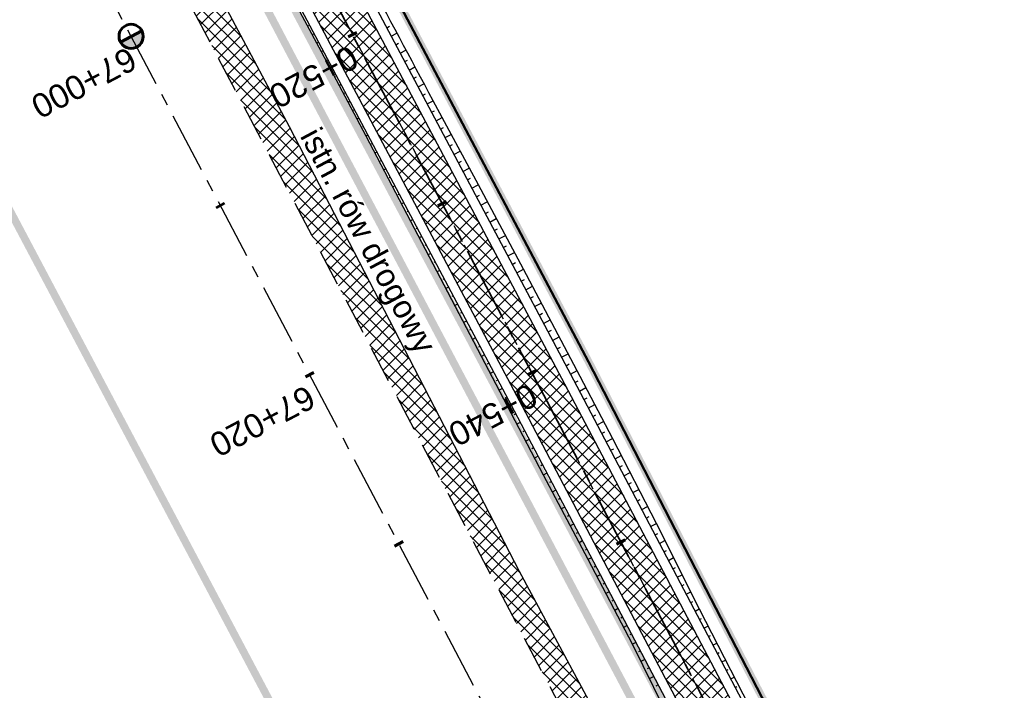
# Model space of a CAD drawing. Header units: metres. Extents: x 7529682 to 7533751, y 5721195 to 5727842.
# Tile 186 of 210: x 7529942 to 7529994, y 5727303 to 5727338. Entities that reach past the tile are written whole.
import ezdxf

# ---------------------------------------------------------------- set-up
doc = ezdxf.new("R2010")
doc.units = ezdxf.units.M
for name, pattern in [('817-dzialki-09-05-04$0$HIDDEN', [0.375, 0.25, -0.125]), ('ACAD_ISO05W100', [33, 24, -3, 0, -3, 0, -3]), ('CENTER', [50.8, 31.75, -6.35, 6.35, -6.35]), ('CENTER2', [28.575, 19.05, -3.175, 3.175, -3.175]), ('HIDDEN', [9.525, 6.35, -3.175])]:
    doc.linetypes.add(name, pattern=pattern)
for name, color, linetype in [('C-DROGI-SYTUACJA', 7, 'Continuous'), ('C-DROGI-SYTUACJA-ETYKIETY', 7, 'Continuous'), ('D-hatch-pobocza', 131, 'Continuous'), ('D-pobocza', 60, 'Continuous'), ('D-rowy', 160, 'Continuous'), ('D-skarpa', 2, 'Continuous'), ('D-skarpa-kreskowanie', 2, 'Continuous')]:
    doc.layers.add(name, color=color, linetype=linetype)
for name, color, linetype, lineweight, true_color in [('D-ewidencja-numery', 7, 'Continuous', 50, 0x40ff00), ('D-hatch-ciag-pieszo-rowerowy', 7, 'Continuous', 13, 0xff9f80), ('D-LR-etap-III', 7, '817-dzialki-09-05-04$0$HIDDEN', 50, 0x00008f)]:
    doc.layers.add(name, color=color, linetype=linetype, lineweight=lineweight, true_color=true_color)
for name, color, linetype, lineweight in [('D-krawędzie', 3, 'Continuous', 30), ('D-obrzeża', 2, 'Continuous', 30), ('D-opisy', 2, 'Continuous', 30), ('D-oś', 10, 'CENTER', 30), ('D-pas-drogowy', 7, 'ACAD_ISO05W100', 50)]:
    doc.layers.add(name, color=color, linetype=linetype, lineweight=lineweight)
doc.layers.add('poprzeczki', color=7, linetype='Continuous', true_color=0x0000c7)
doc.styles.get("Standard").update_dxf_attribs({"font": 'arial.ttf'})
pattern_1 = [(45, (0, 0), (-0.33675960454, 0.33675960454), []), (135, (0, 0), (-0.33675960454, -0.33675960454), [])]

# ---------------------------------------------------------------- blocks, each defined once
blk = doc.blocks.new('kilometraz')
at = {"linetype": 'ByBlock', "lineweight": -2}
blk.add_hatch(color=0, dxfattribs=at).paths.add_polyline_path([(0, -0.28125, 0.41421356), (0.28125, 0, 0.41421356), (0, 0.28125)])
at = {"color": 0, "linetype": 'ByBlock', "lineweight": -2}
blk.add_line((0, 0.28125), (0, -0.28125), dxfattribs=at)
blk.add_circle((0, 0), 0.28125, dxfattribs=at)
blk = doc.blocks.new('AeccTickLine')
at = {"color": 0, "linetype": 'ByBlock', "lineweight": -2}
blk.add_line((0, 1), (0, -1), dxfattribs=at)

msp = doc.modelspace()

# ---------------------------------------------------------------- hatches: boundary and pattern name
at = {"layer": 'D-hatch-ciag-pieszo-rowerowy'}
h = msp.add_hatch(dxfattribs=at)
h.set_pattern_fill('ANSI37', color=256, scale=0.15, style=0)
h.set_pattern_definition(pattern_1)
h.paths.add_polyline_path([(7529994.115, 5727270.039), (7529996.409, 5727271.048), (7529995.888, 5727272.04), (7529987.333, 5727287.9), (7529970.791, 5727319.398), (7529945.39, 5727367.318), (7529919.647, 5727417.711), (7529903.693, 5727447.921), (7529879.894, 5727492.595), (7529862.565, 5727525.262), (7529859.536, 5727525.637), (7529877.686, 5727491.422), (7529901.485, 5727446.75), (7529917.429, 5727416.559), (7529943.172, 5727366.164), (7529968.58, 5727318.231), (7529985.127, 5727286.725), (7529993.681, 5727270.865)])
at = {"layer": 'D-hatch-pobocza'}
h = msp.add_hatch(dxfattribs=at)
h.set_pattern_fill('ANSI37', color=256, scale=0.15, style=0)
h.set_pattern_definition(pattern_1)
h.paths.add_polyline_path([(7529905.34, 5727429.09), (7529892.28, 5727453.58), (7529881.53, 5727473.69), (7529872.27, 5727491.4), (7529857.46, 5727519.14), (7529841.38, 5727549.79), (7529827.75, 5727575.78), (7529816.4, 5727596.89), (7529800.43, 5727627.4), (7529788.07, 5727650.98), (7529775.85, 5727673.83), (7529761.3, 5727701.31), (7529749.89, 5727722.83), (7529745.5, 5727731.66), (7529738.971, 5727744.085), (7529737.465, 5727743.316), (7529742.213, 5727734.302), (7529762.326, 5727696.274), (7529777.785, 5727667.006), (7529799.322, 5727626.3), (7529822.193, 5727583.156), (7529846.924, 5727536.347), (7529864.752, 5727502.663), (7529900.459, 5727434.965), (7529935.352, 5727369.308), (7529971.476, 5727300.786), (7529988.361, 5727268.841), (7529990.28, 5727268.6), (7529990.329, 5727268.617), (7529981.66, 5727284.96), (7529968.42, 5727309.6), (7529956.4, 5727332.85), (7529943.52, 5727357.04), (7529932.32, 5727378.32), (7529916.68, 5727408.01)])

# ---------------------------------------------------------------- linework, layer by layer
at = {"layer": 'C-DROGI-SYTUACJA', "color": 10, "linetype": 'CENTER2', "lineweight": 35, "ltscale": 0.2}
msp.add_lwpolyline([(7529714.301, 5727795.865), (7529735.169, 5727756.456, 0.071658), (7529738.529, 5727751.848), (7529739.732, 5727750.614, -0.071785), (7529743.098, 5727745.997), (7529747.739, 5727737.221), (7529774.913, 5727685.825), (7529793.855, 5727649.915), (7529812.38, 5727615.415), (7529837.757, 5727568.892), (7529857.658, 5727531.843), (7529878.79, 5727492.008), (7529902.589, 5727447.335), (7529918.538, 5727417.135), (7529944.281, 5727366.741), (7529969.685, 5727318.815), (7529986.23, 5727287.312), (7529994.785, 5727271.452), (7530014.919, 5727233.118)], format="xyb", dxfattribs=at)
at = {"layer": 'D-ewidencja-numery', "color": 12, "ltscale": 15, "true_color": 0xc70000}
msp.add_lwpolyline([(7529715.573, 5727792.968), (7529717.68, 5727794.024), (7529736.275, 5727758.647), (7529744.511, 5727750.406), (7529750.283, 5727738.55), (7529777.109, 5727687.569), (7529796.515, 5727651.33), (7529814.938, 5727616.793), (7529839.007, 5727572.304), (7529860.618, 5727532.509), (7529882.349, 5727491.504), (7529904.865, 5727449.096), (7529920.747, 5727418.885), (7529946.677, 5727368.547), (7529972.025, 5727320.573), (7529987.74, 5727290.153), (7529996.497, 5727273.662), (7530017.541, 5727234.203)], dxfattribs=at)
at = {"layer": 'D-krawędzie', "linetype": 'HIDDEN', "ltscale": 0.3}
msp.add_lwpolyline([(7529737.465, 5727743.316), (7529742.213, 5727734.302), (7529762.326, 5727696.274), (7529777.785, 5727667.006), (7529799.322, 5727626.3), (7529822.193, 5727583.156), (7529846.924, 5727536.347), (7529864.752, 5727502.663), (7529900.459, 5727434.965), (7529935.352, 5727369.308), (7529971.476, 5727300.786), (7530006.702, 5727234.141)], dxfattribs=at)
at = {"layer": 'D-LR-etap-III', "ltscale": 10, "flags": 128}
msp.add_lwpolyline([(7531750.474, 5723895.103, 0.4, 0.4, 0), (7531750.505, 5723895.13, 0.4, 0.4, 0), (7531682.71, 5724022.92, 0.4, 0.4, 0), (7531619.177, 5724147.204, 0.4, 0.4, 0), (7531592.309, 5724198.489, 0.4, 0.4, 0), (7531553.264, 5724272.919, 0.4, 0.4, 0), (7531504.02, 5724366.79, 0.4, 0.4, 0), (7531482.09, 5724407.62, 0.4, 0.4, 0), (7531412.35, 5724541.183, 0.4, 0.4, 0), (7531388.464, 5724586.93, 0.4, 0.4, 0), (7531345.12, 5724669.94, 0.4, 0.4, 0), (7531127.66, 5725081.67, 0.4, 0.4, 0), (7531059.253, 5725211.041, 0.4, 0.4, 0), (7531008.007, 5725307.954, 0.4, 0.4, 0), (7530964.182, 5725390.836, 0.4, 0.4, 0), (7530914.557, 5725484.684, 0.4, 0.4, 0), (7530865.243, 5725577.494, 0.4, 0.4, 0), (7530840.085, 5725624.059, 0.4, 0.4, 0), (7530802.56, 5725694.925, 0.4, 0.4, 0), (7530755.54, 5725787.51, 0.4, 0.4, 0), (7530708.718, 5725876.303, 0.4, 0.4, 0), (7530695.12, 5725902.09, 0.4, 0.4, 0), (7530642.914, 5726001.078, 0.4, 0.4, 0), (7530634.935, 5726016.147, 0.4, 0.4, 0), (7530610.82, 5726061.93, 0.4, 0.4, 0), (7530610.82, 5726061.93, 0.4, 0.4, 0), (7530607.21, 5726063.51, 0.4, 0.4, 0), (7530597.42, 5726080.68, 0.4, 0.4, 0), (7530591.16, 5726088.44, 0.4, 0.4, 0), (7530581.28, 5726107.21, 0.4, 0.4, 0), (7530571.29, 5726130.56, 0.4, 0.4, 0), (7530549.555, 5726171.527, 0.4, 0.4, 0), (7530531.014, 5726206.474, 0.4, 0.4, 0), (7530516.461, 5726236.017, 0.4, 0.4, 0), (7530500.799, 5726266.141, 0.4, 0.4, 0), (7530491.35, 5726283.94, 0.4, 0.4, 0), (7530482.4, 5726303.41, 0.4, 0.4, 0), (7530482.4, 5726303.41, 0.4, 0.4, 0), (7530450.41, 5726357.28, 0.4, 0.4, 0), (7530397.759, 5726458.5, 0.4, 0.4, 0), (7530334.708, 5726583.665, 0.4, 0.4, 0), (7530303.939, 5726645.168, 0.4, 0.4, 0), (7530300.51, 5726651.778, 0.4, 0.4, 0), (7530289.214, 5726671.967, 0.4, 0.4, 0), (7530281.54, 5726685.57, 0.4, 0.4, 0), (7530261.371, 5726724.163, 0.4, 0.4, 0), (7530254.03, 5726738.21, 0.4, 0.4, 0), (7530197.22, 5726845.06, 0.4, 0.4, 0), (7530194.71, 5726849.15, 0.4, 0.4, 0), (7530195.92, 5726850.75, 0.4, 0.4, 0), (7530170.547, 5726892.961, 0.4, 0.4, 0), (7530143.175, 5726945.066, 0.4, 0.4, 0), (7530105.06, 5727018.32, 0.4, 0.4, 0), (7530100.06, 5727027.16, 0.4, 0.4, 0), (7530062.319, 5727099.625, 0.4, 0.4, 0), (7530015.379, 5727189.42, 0.4, 0.4, 0), (7529983.208, 5727250.207, 0.4, 0.4, 0), (7529953.284, 5727306.747, 0.4, 0.4, 0), (7529900.671, 5727406.159, 0.4, 0.4, 0), (7529890.63, 5727425.131, 0.4, 0.4, 0), (7529875.155, 5727454.426, 0.4, 0.4, 0), (7529857.56, 5727487.787, 0.4, 0.4, 0), (7529835.194, 5727530.193, 0.4, 0.4, 0), (7529811.741, 5727574.662, 0.4, 0.4, 0), (7529792.102, 5727611.923, 0.4, 0.4, 0), (7529768.066, 5727657.47, 0.4, 0.4, 0), (7529755.211, 5727682.131, 0.4, 0.4, 0), (7529753.31, 5727681.13, 0.4, 0.4, 0), (7529739.21, 5727707.77, 0.4, 0.4, 0), (7529735.395, 5727711.252, 0.4, 0.4, 0), (7529725.42, 5727730.2, 0.4, 0.4, 0), (7529723.55, 5727729.88, 0.4, 0.4, 0), (7529695.567, 5727782.932, 0.4, 0.4, 0), (7529717.68, 5727794.024, 0.4, 0.4, 0), (7529736.275, 5727758.647, 0.4, 0.4, 0), (7529736.275, 5727758.647, 0.4, 0.4, 0), (7529744.511, 5727750.406, 0.4, 0.4, 0), (7529744.511, 5727750.406, 0.4, 0.4, 0), (7529750.283, 5727738.55, 0.4, 0.4, 0), (7529777.109, 5727687.569, 0.4, 0.4, 0), (7529796.515, 5727651.33, 0.4, 0.4, 0), (7529814.938, 5727616.793, 0.4, 0.4, 0), (7529839.007, 5727572.304, 0.4, 0.4, 0), (7529860.618, 5727532.509, 0.4, 0.4, 0), (7529882.349, 5727491.504, 0.4, 0.4, 0), (7529904.865, 5727449.096, 0.4, 0.4, 0), (7529920.747, 5727418.885, 0.4, 0.4, 0), (7529946.677, 5727368.547, 0.4, 0.4, 0), (7529972.025, 5727320.573, 0.4, 0.4, 0), (7529987.74, 5727290.153, 0.4, 0.4, 0), (7529996.497, 5727273.662, 0.4, 0.4, 0), (7530017.541, 5727234.203, 0.4, 0.4, 0), (7530033.054, 5727204.864, 0.4, 0.4, 0), (7530051.623, 5727170.223, 0.4, 0.4, 0), (7530069.277, 5727137.016, 0.4, 0.4, 0), (7530089.385, 5727097.534, 0.4, 0.4, 0), (7530109.713, 5727060.747, 0.4, 0.4, 0), (7530136.77, 5727011.64, 0.4, 0.4, 0), (7530162.447, 5726962.744, 0.4, 0.4, 0), (7530187.674, 5726916.992, 0.4, 0.4, 0), (7530207.821, 5726879.335, 0.4, 0.4, 0), (7530230.626, 5726834.519, 0.4, 0.4, 0), (7530262.288, 5726776.618, 0.4, 0.4, 0), (7530277.51, 5726760.213, 0.4, 0.4, 0), (7530286.037, 5726744.107, 0.4, 0.4, 0), (7530288.097, 5726735.884, 0.4, 0.4, 0), (7530290.394, 5726725.047, 0.4, 0.4, 0), (7530296.177, 5726713.583, 0.4, 0.4, 0), (7530302.726, 5726701.182, 0.4, 0.4, 0), (7530325.685, 5726657.466, 0.4, 0.4, 0), (7530343.244, 5726623.649, 0.4, 0.4, 0), (7530360.23, 5726591.747, 0.4, 0.4, 0), (7530383.209, 5726548.059, 0.4, 0.4, 0), (7530406.018, 5726503.606, 0.4, 0.4, 0), (7530427.465, 5726462.62, 0.4, 0.4, 0), (7530447.928, 5726424.388, 0.4, 0.4, 0), (7530471.127, 5726379.921, 0.4, 0.4, 0), (7530490.501, 5726343.033, 0.4, 0.4, 0), (7530509.499, 5726306.733, 0.4, 0.4, 0), (7530529.89, 5726267.244, 0.4, 0.4, 0), (7530543.852, 5726238.99, 0.4, 0.4, 0), (7530554.809, 5726218.944, 0.4, 0.4, 0), (7530559.027, 5726212.223, 0.4, 0.4, 0), (7530563.061, 5726206.41, 0.4, 0.4, 0), (7530566.934, 5726200.464, 0.4, 0.4, 0), (7530569.771, 5726194.902, 0.4, 0.4, 0), (7530571.473, 5726191.282, 0.4, 0.4, 0), (7530572.839, 5726188.025, 0.4, 0.4, 0), (7530575.295, 5726182.035, 0.4, 0.4, 0), (7530579.737, 5726173.306, 0.4, 0.4, 0), (7530583.3, 5726167.41, 0.4, 0.4, 0), (7530593.4, 5726163.33, 0.4, 0.4, 0), (7530598.618, 5726155.264, 0.4, 0.4, 0), (7530608.258, 5726140.497, 0.4, 0.4, 0), (7530603.27, 5726136.83, 0.4, 0.4, 0), (7530606.53, 5726131.84, 0.4, 0.4, 0), (7530604.239, 5726124.217, 0.4, 0.4, 0), (7530605.847, 5726121.63, 0.4, 0.4, 0), (7530608.972, 5726116.164, 0.4, 0.4, 0), (7530618.114, 5726097.791, 0.4, 0.4, 0), (7530651.213, 5726034.96, 0.4, 0.4, 0), (7530670.244, 5725998.611, 0.4, 0.4, 0), (7530698.075, 5725945.953, 0.4, 0.4, 0), (7530716.506, 5725911.305, 0.4, 0.4, 0), (7530735.223, 5725875.667, 0.4, 0.4, 0), (7530752.504, 5725842.155, 0.4, 0.4, 0), (7530778.311, 5725793.501, 0.4, 0.4, 0), (7530797.5, 5725756.382, 0.4, 0.4, 0), (7530812.519, 5725728.289, 0.4, 0.4, 0), (7530820.039, 5725713.16, 0.4, 0.4, 0), (7530822.422, 5725710.194, 0.4, 0.4, 0), (7530833.155, 5725688.801, 0.4, 0.4, 0), (7530849.629, 5725656.159, 0.4, 0.4, 0), (7530867.983, 5725621.964, 0.4, 0.4, 0), (7530872.63, 5725612.888, 0.4, 0.4, 0), (7530880.354, 5725597.595, 0.4, 0.4, 0), (7530883.839, 5725593.389, 0.4, 0.4, 0), (7530891.782, 5725587.763, 0.4, 0.4, 0), (7530895.039, 5725584.281, 0.4, 0.4, 0), (7530897.034, 5725580.941, 0.4, 0.4, 0), (7530900.952, 5725579.946, 0.4, 0.4, 0), (7530904.81, 5725571.977, 0.4, 0.4, 0), (7530903.682, 5725568.566, 0.4, 0.4, 0), (7530908.901, 5725558.845, 0.4, 0.4, 0), (7530910.252, 5725545.672, 0.4, 0.4, 0), (7530912.873, 5725538.646, 0.4, 0.4, 0), (7530945.278, 5725478.464, 0.4, 0.4, 0), (7530959.692, 5725450.246, 0.4, 0.4, 0), (7531002.827, 5725368.192, 0.4, 0.4, 0), (7531044.704, 5725290.314, 0.4, 0.4, 0), (7531064.099, 5725253.213, 0.4, 0.4, 0), (7531083.01, 5725216.678, 0.4, 0.4, 0), (7531113.013, 5725158.466, 0.4, 0.4, 0), (7531137.364, 5725113.071, 0.4, 0.4, 0), (7531150.831, 5725086.712, 0.4, 0.4, 0), (7531159.746, 5725076.641, 0.4, 0.4, 0), (7531166.31, 5725074.58, 0.4, 0.4, 0), (7531172.29, 5725062.58, 0.4, 0.4, 0), (7531170.59, 5725055.606, 0.4, 0.4, 0), (7531173.733, 5725044.081, 0.4, 0.4, 0), (7531215.342, 5724964.86, 0.4, 0.4, 0), (7531238.054, 5724921.685, 0.4, 0.4, 0), (7531262.39, 5724875.283, 0.4, 0.4, 0), (7531295.587, 5724811.266, 0.4, 0.4, 0), (7531348.488, 5724712.363, 0.4, 0.4, 0), (7531363.741, 5724682.684, 0.4, 0.4, 0), (7531366.987, 5724675.865, 0.4, 0.4, 0), (7531382.541, 5724646.111, 0.4, 0.4, 0), (7531401.299, 5724610.875, 0.4, 0.4, 0), (7531428.965, 5724558.862, 0.4, 0.4, 0), (7531449.111, 5724520.398, 0.4, 0.4, 0), (7531477.293, 5724465.831, 0.4, 0.4, 0), (7531500.996, 5724421.113, 0.4, 0.4, 0), (7531512.122, 5724400.549, 0.4, 0.4, 0), (7531513.782, 5724396.757, 0.4, 0.4, 0), (7531526.32, 5724379.39, 0.4, 0.4, 0), (7531566.784, 5724302.736, 0.4, 0.4, 0), (7531612.277, 5724225.61, 0.4, 0.4, 0), (7531620.493, 5724210.548, 0.4, 0.4, 0), (7531631.578, 5724196.258, 0.4, 0.4, 0), (7531653.484, 5724152.434, 0.4, 0.4, 0), (7531661.151, 5724128.494, 0.4, 0.4, 0), (7531673.881, 5724101.186, 0.4, 0.4, 0), (7531684.691, 5724081.184, 0.4, 0.4, 0), (7531699.212, 5724051.17, 0.4, 0.4, 0), (7531704.034, 5724040.584, 0.4, 0.4, 0), (7531704.034, 5724040.584, 0.4, 0.4, 0), (7531703.913, 5724037.17, 0.4, 0.4, 0), (7531736.42, 5723969.232, 0.4, 0.4, 0), (7531738.285, 5723967.699, 0.4, 0.4, 0), (7531742.181, 5723962.346, 0.4, 0.4, 0), (7531744.286, 5723958.616, 0.4, 0.4, 0), (7531755.393, 5723944.193, 0.4, 0.4, 0), (7531758.69, 5723936.76, 0.4, 0.4, 0), (7531780.08, 5723929.25, 0.4, 0.4, 0), (7531792.612, 5723906.338, 0.4, 0.4, 0), (7531792.612, 5723906.338, 0.4, 0.4, 0), (7531756.962, 5723883.055, 0.4, 0.4, 0), (7531750.46, 5723895.13, 0.4, 0.4, 0), (7531750.46, 5723895.13, 0, 0, 0)], format="xyseb", dxfattribs=at)
at = {"layer": 'D-obrzeża'}
for points in [[(7529996.408, 5727271.05), (7529995.888, 5727272.04), (7529987.333, 5727287.9), (7529970.791, 5727319.398), (7529945.39, 5727367.318), (7529919.647, 5727417.711), (7529903.693, 5727447.921), (7529879.894, 5727492.595), (7529858.761, 5727532.432), (7529838.856, 5727569.487), (7529813.479, 5727616.01), (7529794.958, 5727650.503), (7529776.019, 5727686.408), (7529748.844, 5727737.805), (7529744.118, 5727746.741, 0.071785), (7529740.753, 5727751.358), (7529739.549, 5727752.592, -0.071658), (7529736.189, 5727757.2), (7529717.235, 5727792.995)], [(7530013.813, 5727232.534), (7529993.681, 5727270.865), (7529985.127, 5727286.725), (7529968.58, 5727318.231), (7529943.172, 5727366.164), (7529917.429, 5727416.559), (7529901.485, 5727446.75), (7529877.686, 5727491.422), (7529856.555, 5727531.255), (7529836.657, 5727568.297), (7529811.281, 5727614.82), (7529792.751, 5727649.328), (7529773.808, 5727685.242), (7529746.633, 5727736.639), (7529746.633, 5727736.639), (7529742.077, 5727745.253, 0.071785), (7529738.712, 5727749.87), (7529737.508, 5727751.104, -0.071658), (7529734.148, 5727755.712), (7529715.008, 5727791.858)]]:
    msp.add_lwpolyline(points, format="xyb", dxfattribs=at)
at = {"layer": 'D-oś', "ltscale": 0.1}
msp.add_lwpolyline([(7530003.607, 5727232.506), (7529968.381, 5727299.153), (7529932.259, 5727367.671), (7529897.365, 5727433.327), (7529861.657, 5727501.028), (7529843.829, 5727534.712), (7529819.1, 5727581.518), (7529796.228, 5727624.663), (7529774.69, 5727665.371), (7529759.232, 5727694.637), (7529739.12, 5727732.663), (7529700.238, 5727806.043)], dxfattribs=at)
at = {"layer": 'D-oś', "ltscale": 0.03}
msp.add_lwpolyline([(7529714.301, 5727795.865), (7529735.169, 5727756.456, 0.071658), (7529738.529, 5727751.848), (7529739.732, 5727750.614, -0.071785), (7529743.098, 5727745.997), (7529747.739, 5727737.221), (7529774.913, 5727685.825), (7529793.855, 5727649.915), (7529812.38, 5727615.415), (7529837.757, 5727568.892), (7529857.658, 5727531.843), (7529878.79, 5727492.008), (7529902.589, 5727447.335), (7529918.538, 5727417.135), (7529944.281, 5727366.741), (7529969.685, 5727318.815), (7529986.23, 5727287.312), (7529994.785, 5727271.452), (7530014.919, 5727233.118)], format="xyb", dxfattribs=at)
at = {"layer": 'D-pas-drogowy', "ltscale": 0.2, "flags": 128}
msp.add_lwpolyline([(7531633.019, 5724182.834, 0.4, 0.4, 0), (7531617.559, 5724211.608, 0.4, 0.4, 0), (7531566.784, 5724302.736, 0.4, 0.4, 0), (7531538.419, 5724356.47, 0.4, 0.4, 0), (7531526.32, 5724379.39, 0.4, 0.4, 0), (7531516.102, 5724393.607, 0.4, 0.4, 0.001485), (7531513.78, 5724396.838, 0.4, 0.4, 0), (7531501.87, 5724413.41, 0.4, 0.4, 0), (7531474.926, 5724464.508, 0.4, 0.4, 0), (7531446.2, 5724518.992, 0.4, 0.4, 0), (7531424.962, 5724559.262, 0.4, 0.4, 0), (7531398.444, 5724609.566, 0.4, 0.4, 0), (7531379.647, 5724645.216, 0.4, 0.4, 0), (7531365.23, 5724672.56, 0.4, 0.4, 0), (7531341.306, 5724717.915, 0.4, 0.4, 0), (7531312.9, 5724771.789, 0.4, 0.4, 0), (7531292.591, 5724810.307, 0.4, 0.4, 0), (7531259.392, 5724873.271, 0.4, 0.4, 0), (7531233.74, 5724921.923, 0.4, 0.4, 0), (7531203.073, 5724980.092, 0.4, 0.4, 0), (7531173.471, 5725036.225, 0.4, 0.4, 0), (7531168.27, 5725046.09, 0.4, 0.4, 0), (7531172.29, 5725062.58, 0.4, 0.4, 0), (7531166.31, 5725074.58, 0.4, 0.4, 0), (7531150.32, 5725079.6, 0.4, 0.4, 0), (7531141.5, 5725096.43, 0.4, 0.4, 0), (7531109.312, 5725157.814, 0.4, 0.4, 0), (7531086.641, 5725201.048, 0.4, 0.4, 0), (7531059.198, 5725253.384, 0.4, 0.4, 0), (7531028.207, 5725312.489, 0.4, 0.4, 0), (7530999.105, 5725367.99, 0.4, 0.4, 0), (7530956.248, 5725449.725, 0.4, 0.4, 0), (7530924.398, 5725510.464, 0.4, 0.4, 0), (7530897.51, 5725561.74, 0.4, 0.4, 0), (7530894.46, 5725566.14, 0.4, 0.4, 0), (7530892.16, 5725570.49, 0.4, 0.4, 0), (7530869.363, 5725613.307, 0.4, 0.4, 0), (7530861.694, 5725627.705, 0.4, 0.4, 0), (7530852.74, 5725644.52, 0.4, 0.4, 0), (7530831.51, 5725684.2, 0.4, 0.4, 0), (7530811.13, 5725722.52, 0.4, 0.4, 0), (7530792.348, 5725757.941, 0.4, 0.4, 0), (7530768.03, 5725803.8, 0.4, 0.4, 0), (7530748.769, 5725840.179, 0.4, 0.4, 0), (7530727.7, 5725879.97, 0.4, 0.4, 0), (7530712.098, 5725909.545, 0.4, 0.4, 0), (7530693.644, 5725944.645, 0.4, 0.4, 0), (7530665.702, 5725997.539, 0.4, 0.4, 0), (7530641.76, 5726042.88, 0.4, 0.4, 0), (7530616.5, 5726091.48, 0.4, 0.4, 0), (7530604.628, 5726114.32, 0.4, 0.4, -0.007763), (7530602.5, 5726118.43, 0.4, 0.4, 0), (7530603.992, 5726123.395, 0.4, 0.4, 0), (7530606.53, 5726131.84, 0.4, 0.4, 0), (7530603.27, 5726136.83, 0.4, 0.4, 0), (7530593.776, 5726151.369, 0.4, 0.4, 0), (7530590.203, 5726156.84, 0.4, 0.4, 0), (7530583.3, 5726167.41, 0.4, 0.4, 0), (7530580.578, 5726170.428, 0.4, 0.4, 0), (7530575.85, 5726175.67, 0.4, 0.4, 0), (7530569.01, 5726186.66, 0.4, 0.4, 0), (7530562.555, 5726199.189, 0.4, 0.4, 0), (7530555.67, 5726211.39, 0.4, 0.4, 0), (7530548.29, 5726224.23, 0.4, 0.4, 0), (7530540.58, 5726237.71, 0.4, 0.4, 0), (7530532.68, 5726252.65, 0.4, 0.4, 0), (7530524.06, 5726269.35, 0.4, 0.4, 0), (7530502.82, 5726309.91, 0.4, 0.4, 0), (7530488.83, 5726336.63, 0.4, 0.4, 0), (7530466.03, 5726380.16, 0.4, 0.4, 0), (7530438.47, 5726432.77, 0.4, 0.4, 0), (7530424.53, 5726459.09, 0.4, 0.4, 0), (7530401.63, 5726502.97, 0.4, 0.4, 0), (7530383.38, 5726538.06, 0.4, 0.4, 0), (7530353.97, 5726593.52, 0.4, 0.4, 0), (7530338.47, 5726622.74, 0.4, 0.4, 0), (7530322.01, 5726653.88, 0.4, 0.4, 0), (7530297.54, 5726700.33, 0.4, 0.4, 0), (7530287.38, 5726719.6, 0.4, 0.4, 0), (7530285.95, 5726722.316, 0.4, 0.4, 0), (7530280.26, 5726733.12, 0.4, 0.4, 0), (7530266.73, 5726758.74, 0.4, 0.4, 0), (7530260.42, 5726770.47, 0.4, 0.4, 0), (7530253.25, 5726783.82, 0.4, 0.4, 0), (7530244.95, 5726799.33, 0.4, 0.4, 0), (7530239.39, 5726808.49, 0.4, 0.4, 0), (7530238.29, 5726807.9, 0.4, 0.4, 0), (7530218.11, 5726850.67, 0.4, 0.4, 0), (7530175.907, 5726928.168, 0.4, 0.4, 0), (7530096.68, 5727076.15, 0.4, 0.4, 0), (7530094.68, 5727079.89, 0.4, 0.4, 0), (7530064.597, 5727135.523, 0.4, 0.4, 0), (7530046.731, 5727168.892, 0.4, 0.4, 0), (7530025.803, 5727208.461, 0.4, 0.4, 0), (7530012.847, 5727232.979, 0.4, 0.4, 0), (7529994.15, 5727268.45, 0.4, 0.4, 0), (7529981.671, 5727291.93, 0.4, 0.4, 0), (7529949.89, 5727351.73, 0.4, 0.4, 0), (7529924.75, 5727399.03, 0.4, 0.4, 0), (7529915.516, 5727417.1, 0.4, 0.4, 0), (7529885.83, 5727475.19, 0.4, 0.4, 0), (7529862.56, 5727519.97, 0.4, 0.4, 0), (7529852.985, 5727538.191, 0.4, 0.4, 0), (7529836.513, 5727569.511, 0.4, 0.4, 0), (7529815.369, 5727609.141, 0.4, 0.4, 0), (7529792.795, 5727651.247, 0.4, 0.4, 0), (7529774.199, 5727685.858, 0.4, 0.4, 0), (7529746.966, 5727736.059, 0.4, 0.4, 0), (7529733.92, 5727757.62, 0.4, 0.4, 0), (7529708.607, 5727806.389, 0.4, 0.4, 0), (7529688.492, 5727796.345, 0.4, 0.4, 0), (7529723.55, 5727729.88, 0.4, 0.4, 0), (7529725.42, 5727730.2, 0.4, 0.4, 0), (7529735.38, 5727711.28, 0.4, 0.4, 0), (7529739.21, 5727707.77, 0.4, 0.4, 0), (7529753.31, 5727681.13, 0.4, 0.4, 0), (7529755.178, 5727682.114, 0.4, 0.4, 0), (7529792.102, 5727611.923, 0.4, 0.4, 0), (7529811.741, 5727574.662, 0.4, 0.4, 0), (7529835.194, 5727530.193, 0.4, 0.4, 0), (7529857.56, 5727487.787, 0.4, 0.4, 0), (7529875.155, 5727454.426, 0.4, 0.4, 0), (7529890.63, 5727425.131, 0.4, 0.4, 0), (7529900.671, 5727406.159, 0.4, 0.4, 0), (7529953.284, 5727306.747, 0.4, 0.4, 0), (7529983.208, 5727250.207, 0.4, 0.4, 0), (7530015.379, 5727189.42, 0.4, 0.4, 0), (7530062.319, 5727099.625, 0.4, 0.4, 0), (7530100.06, 5727027.16, 0.4, 0.4, 0), (7530105.06, 5727018.32, 0.4, 0.4, 0), (7530143.175, 5726945.066, 0.4, 0.4, 0), (7530170.547, 5726892.961, 0.4, 0.4, 0), (7530195.92, 5726850.75, 0.4, 0.4, 0), (7530194.71, 5726849.15, 0.4, 0.4, 0), (7530197.22, 5726845.06, 0.4, 0.4, 0), (7530254.03, 5726738.21, 0.4, 0.4, 0), (7530261.371, 5726724.163, 0.4, 0.4, 0), (7530281.54, 5726685.57, 0.4, 0.4, 0), (7530289.214, 5726671.967, 0.4, 0.4, 0), (7530300.51, 5726651.778, 0.4, 0.4, 0), (7530303.939, 5726645.168, 0.4, 0.4, 0), (7530334.708, 5726583.665, 0.4, 0.4, 0), (7530397.759, 5726458.5, 0.4, 0.4, 0), (7530450.41, 5726357.28, 0.4, 0.4, 0), (7530482.4, 5726303.41, 0.4, 0.4, 0), (7530483.688, 5726301.003, 0.4, 0.4, 0), (7530491.35, 5726283.94, 0.4, 0.4, 0), (7530512.67, 5726243.78, 0.4, 0.4, 0), (7530529.43, 5726209.46, 0.4, 0.4, 0), (7530571.29, 5726130.56, 0.4, 0.4, 0), (7530581.28, 5726107.21, 0.4, 0.4, 0), (7530591.16, 5726088.44, 0.4, 0.4, 0), (7530597.42, 5726080.68, 0.4, 0.4, 0), (7530607.21, 5726063.51, 0.4, 0.4, 0), (7530610.82, 5726061.93, 0.4, 0.4, 0), (7530634.935, 5726016.147, 0.4, 0.4, 0), (7530642.914, 5726001.078, 0.4, 0.4, 0), (7530695.12, 5725902.09, 0.4, 0.4, 0), (7530708.718, 5725876.303, 0.4, 0.4, 0), (7530755.54, 5725787.51, 0.4, 0.4, 0), (7530802.56, 5725694.925, 0.4, 0.4, 0), (7530840.085, 5725624.059, 0.4, 0.4, 0), (7530865.243, 5725577.494, 0.4, 0.4, 0), (7530914.557, 5725484.684, 0.4, 0.4, 0), (7530964.182, 5725390.836, 0.4, 0.4, 0), (7531008.007, 5725307.954, 0.4, 0.4, 0), (7531059.253, 5725211.041, 0.4, 0.4, 0), (7531127.66, 5725081.67, 0.4, 0.4, 0), (7531345.12, 5724669.94, 0.4, 0.4, 0), (7531388.464, 5724586.93, 0.4, 0.4, 0), (7531412.35, 5724541.183, 0.4, 0.4, 0), (7531482.09, 5724407.62, 0.4, 0.4, 0), (7531504.02, 5724366.79, 0.4, 0.4, 0), (7531519.374, 5724337.52, 0.4, 0.4, 0), (7531563.749, 5724252.932, 0.4, 0.4, 0), (7531602.175, 5724179.681, 0.4, 0.4, 0), (7531619.177, 5724147.204, 0.4, 0.4, 0), (7531625.038, 5724135.635, 0.4, 0.4, 0), (7531656.796, 5724073.316, 0.4, 0.4, 0), (7531675.12, 5724037.36, 0.4, 0.4, 0), (7531682.71, 5724022.92, 0.4, 0.4, 0), (7531705.565, 5723979.811, 0.4, 0.4, 0), (7531736.606, 5723921.262, 0.4, 0.4, 0), (7531750.46, 5723895.13, 0.4, 0.4, 0), (7531740.77, 5723886.56, 0.4, 0.4, 0), (7531732.86, 5723885, 0.4, 0.4, 0), (7531722.18, 5723887.77, 0.4, 0.4, 0), (7531729.87, 5723862.17, 0.4, 0.4, 0), (7531742.92, 5723861.93, 0.4, 0.4, 0), (7531763.71, 5723859.52, 0.4, 0.4, 0), (7531768.42, 5723854.12, 0.4, 0.4, 0), (7531787.42, 5723817.97, 0.4, 0.4, 0), (7531795.57, 5723809.82, 0.4, 0.4, 0), (7531816.347, 5723819.85, 0.4, 0.4, 0), (7531816.347, 5723819.85, 0.4, 0.4, 0), (7531805.06, 5723843.23, 0.4, 0.4, 0), (7531803.61, 5723886.23, 0.4, 0.4, 0), (7531803.61, 5723886.23, 0.4, 0.4, 0), (7531780.08, 5723929.25, 0.4, 0.4, 0), (7531758.69, 5723936.76, 0.4, 0.4, 0), (7531749.359, 5723946.412, 0.4, 0.4, 0), (7531742.71, 5723953.29, 0.4, 0.4, 0), (7531735.177, 5723967.878, 0.4, 0.4, 0), (7531722.37, 5723992.68, 0.4, 0.4, 0), (7531705.042, 5724030.886, 0.4, 0.4, 0), (7531699.47, 5724043.17, 0.4, 0.4, 0), (7531692.69, 5724058.11, 0.4, 0.4, 0), (7531679.672, 5724084.017, 0.4, 0.4, 0), (7531674.55, 5724094.21, 0.4, 0.4, 0), (7531666.633, 5724114.003, 0.4, 0.4, 0), (7531649, 5724153.82, 0.4, 0.4, 0), (7531641.49, 5724149.34, 0.4, 0.4, 0), (7531626.04, 5724179.34, 0.4, 0.4, 0), (7531633.03, 5724182.84, 0, 0, 0)], format="xyseb", dxfattribs=at)
at = {"layer": 'D-pobocza'}
for points in [[(7529719.962, 5727788.914), (7529736.631, 5727757.434, 0.071658), (7529739.907, 5727752.941), (7529741.111, 5727751.707, -0.071785), (7529744.56, 5727746.975), (7529749.286, 5727738.039), (7529776.461, 5727686.642), (7529795.4, 5727650.738), (7529813.919, 5727616.248), (7529839.296, 5727569.725), (7529859.202, 5727532.667), (7529880.335, 5727492.83), (7529904.135, 5727448.155), (7529920.091, 5727417.942), (7529945.833, 5727367.549), (7529971.233, 5727319.631), (7529987.775, 5727288.135), (7529996.33, 5727272.275), (7529996.866, 5727271.253)], [(7529718.045, 5727785.054), (7529733.706, 5727755.478, 0.071658), (7529737.151, 5727750.754), (7529738.354, 5727749.521, -0.071785), (7529741.635, 5727745.019), (7529746.191, 5727736.405), (7529773.366, 5727685.008), (7529792.31, 5727649.093), (7529810.841, 5727614.582), (7529836.218, 5727568.059), (7529856.114, 5727531.019), (7529877.245, 5727491.187), (7529901.043, 5727446.515), (7529916.985, 5727416.328), (7529942.728, 5727365.933), (7529968.137, 5727317.998), (7529984.685, 5727286.49), (7529993.24, 5727270.63), (7529993.656, 5727269.837)]]:
    msp.add_lwpolyline(points, format="xyb", dxfattribs=at)
at = {"layer": 'D-pobocza', "linetype": 'ByBlock'}
msp.add_lwpolyline([(7529990.329, 5727268.617), (7529981.66, 5727284.96), (7529968.42, 5727309.6), (7529956.4, 5727332.85), (7529943.52, 5727357.04), (7529932.32, 5727378.32), (7529916.68, 5727408.01), (7529905.34, 5727429.09), (7529892.28, 5727453.58), (7529881.53, 5727473.69), (7529872.27, 5727491.4), (7529857.46, 5727519.14), (7529841.38, 5727549.79), (7529827.75, 5727575.78), (7529816.4, 5727596.89), (7529800.43, 5727627.4), (7529788.07, 5727650.98), (7529775.85, 5727673.83), (7529761.3, 5727701.31), (7529749.89, 5727722.83), (7529745.5, 5727731.66), (7529738.971, 5727744.085), (7529737.465, 5727743.316)], dxfattribs=at)
at = {"layer": 'D-rowy', "linetype": 'HIDDEN', "ltscale": 0.1, "const_width": 0.4, "flags": 128}
msp.add_lwpolyline([(7530210.965, 5726857.162), (7530158.809, 5726954.52), (7530122.465, 5727022.753), (7530095.922, 5727072.859), (7530086.314, 5727091.113), (7530063.16, 5727134.709), (7530033.596, 5727190.759), (7530021.34, 5727213.676), (7530002.619, 5727249.036), (7529995.396, 5727262.503), (7529988.789, 5727275.206), (7529976.334, 5727299.006), (7529958.125, 5727333.488), (7529939.362, 5727369.129), (7529923.146, 5727399.734), (7529918.219, 5727408.985), (7529909.126, 5727427.527), (7529905.376, 5727434.673), (7529896.192, 5727451.152), (7529887.557, 5727467.231), (7529877.124, 5727486.657), (7529866.166, 5727506.778), (7529855.76, 5727526.176), (7529840.707, 5727554.898), (7529824.518, 5727585.588), (7529810.515, 5727612.292), (7529795.682, 5727640.077), (7529780.379, 5727668.69), (7529772.315, 5727684.078), (7529762.635, 5727702.447), (7529747.007, 5727732.117), (7529740.676, 5727744.954)], dxfattribs=at)
at = {"layer": 'D-skarpa', "linetype": 'Continuous'}
msp.add_lwpolyline([(7529948.588, 5727354.421), (7529958.042, 5727336.796), (7529960.386, 5727332.379), (7529967.965, 5727317.903), (7529969.647, 5727314.661), (7529971.983, 5727310.24), (7529974.307, 5727305.813), (7529976.51, 5727301.323), (7529982.709, 5727287.635), (7529983.508, 5727285.883), (7529985.032, 5727283.17), (7529989.934, 5727274.452), (7529991.458, 5727273.76), (7529993.24, 5727270.619), (7529993.261, 5727270.588), (7529993.633, 5727269.828)], dxfattribs=at)
msp.add_lwpolyline([(7529956.82, 5727347.466, 0.000197), (7529963.888, 5727334.236), (7529966.253, 5727329.83), (7529968.611, 5727325.421), (7529971.576, 5727319.817), (7529973.268, 5727316.563), (7529975.564, 5727312.121), (7529977.803, 5727307.649), (7529980.082, 5727303.198), (7529982.365, 5727298.75), (7529984.695, 5727294.326), (7529987.026, 5727289.903), (7529987.894, 5727288.186), (7529989.308, 5727285.476), (7529991.717, 5727281.095), (7529994.685, 5727275.5), (7529996.363, 5727272.304), (7529996.398, 5727272.235), (7529998.722, 5727267.808)], format="xyb", dxfattribs=at)
at = {"layer": 'D-skarpa-kreskowanie', "linetype": 'Continuous'}
for p, q in [((7529957.45, 5727338.161, 107.643), (7529957.395, 5727338.132, 107.602)), ((7529961.479, 5727338.033, 107.78), (7529961.623, 5727338.11, 107.671)), ((7529957.684, 5727337.719, 107.645), (7529957.578, 5727337.663, 107.565)), ((7529961.713, 5727337.591, 107.782), (7529962.004, 5727337.746, 107.562)), ((7529957.918, 5727337.277, 107.647), (7529957.866, 5727337.25, 107.607)), ((7529961.947, 5727337.15, 107.783), (7529962.094, 5727337.227, 107.673)), ((7529958.152, 5727336.836, 107.648), (7529958.05, 5727336.782, 107.571)), ((7529962.181, 5727336.708, 107.785), (7529962.477, 5727336.865, 107.562)), ((7529958.386, 5727336.394, 107.65), (7529958.335, 5727336.367, 107.612)), ((7529962.415, 5727336.266, 107.787), (7529962.564, 5727336.345, 107.674)), ((7529962.649, 5727335.824, 107.788), (7529962.95, 5727335.983, 107.562)), ((7529958.62, 5727335.952, 107.652), (7529958.519, 5727335.898, 107.575)), ((7529958.855, 5727335.51, 107.653), (7529958.804, 5727335.483, 107.615)), ((7529962.884, 5727335.383, 107.79), (7529963.035, 5727335.463, 107.676)), ((7529959.089, 5727335.068, 107.655), (7529958.988, 5727335.015, 107.579)), ((7529963.118, 5727334.941, 107.792), (7529963.423, 5727335.102, 107.562)), ((7529959.323, 5727334.627, 107.657), (7529959.272, 5727334.6, 107.618)), ((7529963.352, 5727334.499, 107.793), (7529963.506, 5727334.58, 107.677)), ((7529959.557, 5727334.185, 107.658), (7529959.456, 5727334.132, 107.582)), ((7529963.586, 5727334.057, 107.795), (7529963.896, 5727334.221, 107.561)), ((7529959.791, 5727333.743, 107.66), (7529959.741, 5727333.716, 107.622)), ((7529963.82, 5727333.615, 107.797), (7529963.976, 5727333.698, 107.679)), ((7529960.025, 5727333.301, 107.662), (7529959.925, 5727333.248, 107.586)), ((7529964.054, 5727333.174, 107.798), (7529964.368, 5727333.34, 107.561)), ((7529960.26, 5727332.86, 107.663), (7529960.21, 5727332.833, 107.625)), ((7529960.494, 5727332.418, 107.665), (7529960.394, 5727332.365, 107.589)), ((7529964.289, 5727332.732, 107.8), (7529964.447, 5727332.816, 107.681)), ((7529964.523, 5727332.29, 107.802), (7529964.841, 5727332.459, 107.561)), ((7529960.728, 5727331.976, 107.667), (7529960.677, 5727331.949, 107.628)), ((7529964.757, 5727331.848, 107.803), (7529964.917, 5727331.933, 107.682)), ((7529960.962, 5727331.534, 107.668), (7529960.858, 5727331.479, 107.589)), ((7529964.991, 5727331.407, 107.805), (7529965.314, 5727331.578, 107.561)), ((7529961.196, 5727331.093, 107.67), (7529961.143, 5727331.064, 107.63)), ((7529965.225, 5727330.965, 107.807), (7529965.388, 5727331.051, 107.684)), ((7529961.431, 5727330.651, 107.672), (7529961.321, 5727330.593, 107.589)), ((7529965.46, 5727330.523, 107.808), (7529965.787, 5727330.697, 107.561)), ((7529961.665, 5727330.209, 107.673), (7529961.609, 5727330.179, 107.631)), ((7529965.694, 5727330.081, 107.81), (7529965.859, 5727330.169, 107.685)), ((7529965.928, 5727329.639, 107.811), (7529966.26, 5727329.816, 107.561)), ((7529961.899, 5727329.767, 107.675), (7529961.785, 5727329.707, 107.589)), ((7529962.133, 5727329.325, 107.677), (7529962.075, 5727329.295, 107.633)), ((7529962.367, 5727328.884, 107.678), (7529962.249, 5727328.821, 107.589)), ((7529966.162, 5727329.198, 107.813), (7529966.329, 5727329.286, 107.687)), ((7529966.396, 5727328.756, 107.815), (7529966.732, 5727328.934, 107.562)), ((7529962.601, 5727328.442, 107.68), (7529962.541, 5727328.41, 107.634)), ((7529966.63, 5727328.314, 107.816), (7529966.799, 5727328.404, 107.689)), ((7529962.836, 5727328, 107.681), (7529962.713, 5727327.935, 107.589)), ((7529966.865, 5727327.872, 107.818), (7529967.203, 5727328.052, 107.562)), ((7529963.07, 5727327.558, 107.683), (7529963.007, 5727327.525, 107.636)), ((7529967.099, 5727327.431, 107.82), (7529967.269, 5727327.521, 107.691)), ((7529963.304, 5727327.117, 107.685), (7529963.177, 5727327.049, 107.589)), ((7529967.333, 5727326.989, 107.821), (7529967.675, 5727327.17, 107.563)), ((7529963.538, 5727326.675, 107.686), (7529963.473, 5727326.64, 107.638)), ((7529963.772, 5727326.233, 107.688), (7529963.641, 5727326.163, 107.589)), ((7529967.567, 5727326.547, 107.823), (7529967.739, 5727326.638, 107.693)), ((7529967.801, 5727326.105, 107.825), (7529968.147, 5727326.288, 107.564)), ((7529964.006, 5727325.791, 107.69), (7529963.939, 5727325.756, 107.639)), ((7529968.035, 5727325.663, 107.826), (7529968.209, 5727325.755, 107.696)), ((7529964.241, 5727325.349, 107.691), (7529964.104, 5727325.277, 107.589)), ((7529968.27, 5727325.222, 107.828), (7529968.618, 5727325.407, 107.565)), ((7529964.475, 5727324.908, 107.693), (7529964.406, 5727324.871, 107.641)), ((7529968.504, 5727324.78, 107.83), (7529968.678, 5727324.872, 107.698)), ((7529964.709, 5727324.466, 107.695), (7529964.568, 5727324.391, 107.589)), ((7529968.738, 5727324.338, 107.831), (7529969.086, 5727324.523, 107.569)), ((7529964.943, 5727324.024, 107.696), (7529964.872, 5727323.986, 107.643)), ((7529968.972, 5727323.896, 107.833), (7529969.146, 5727323.989, 107.702)), ((7529969.206, 5727323.455, 107.835), (7529969.554, 5727323.639, 107.573)), ((7529965.177, 5727323.582, 107.698), (7529965.032, 5727323.505, 107.589)), ((7529965.411, 5727323.141, 107.7), (7529965.338, 5727323.102, 107.644)), ((7529965.646, 5727322.699, 107.701), (7529965.496, 5727322.619, 107.589)), ((7529969.44, 5727323.013, 107.836), (7529969.614, 5727323.105, 107.705)), ((7529969.675, 5727322.571, 107.838), (7529970.022, 5727322.755, 107.576)), ((7529965.88, 5727322.257, 107.703), (7529965.804, 5727322.217, 107.646)), ((7529969.909, 5727322.129, 107.84), (7529970.082, 5727322.221, 107.709)), ((7529966.114, 5727321.815, 107.705), (7529965.96, 5727321.734, 107.588)), ((7529970.143, 5727321.688, 107.841), (7529970.489, 5727321.871, 107.58)), ((7529966.348, 5727321.373, 107.706), (7529966.27, 5727321.332, 107.647)), ((7529970.377, 5727321.246, 107.843), (7529970.55, 5727321.337, 107.713)), ((7529966.582, 5727320.932, 107.708), (7529966.424, 5727320.848, 107.588)), ((7529970.611, 5727320.804, 107.845), (7529970.957, 5727320.987, 107.584)), ((7529966.816, 5727320.49, 107.71), (7529966.736, 5727320.447, 107.649)), ((7529967.051, 5727320.048, 107.711), (7529966.887, 5727319.962, 107.588)), ((7529970.845, 5727320.362, 107.846), (7529971.018, 5727320.454, 107.716)), ((7529971.08, 5727319.92, 107.848), (7529971.425, 5727320.103, 107.588)), ((7529967.285, 5727319.606, 107.713), (7529967.202, 5727319.563, 107.651)), ((7529971.313, 5727319.478, 107.85), (7529971.486, 5727319.569, 107.72)), ((7529967.519, 5727319.165, 107.715), (7529967.351, 5727319.076, 107.588)), ((7529971.546, 5727319.036, 107.851), (7529971.889, 5727319.216, 107.593)), ((7529967.753, 5727318.723, 107.716), (7529967.668, 5727318.678, 107.652)), ((7529971.778, 5727318.593, 107.853), (7529971.949, 5727318.683, 107.725)), ((7529967.987, 5727318.281, 107.718), (7529967.815, 5727318.19, 107.588)), ((7529972.011, 5727318.15, 107.855), (7529972.35, 5727318.329, 107.599)), ((7529968.221, 5727317.839, 107.72), (7529968.133, 5727317.793, 107.654)), ((7529972.243, 5727317.708, 107.856), (7529972.412, 5727317.796, 107.729)), ((7529968.453, 5727317.396, 107.721), (7529968.276, 5727317.303, 107.588)), ((7529968.686, 5727316.954, 107.723), (7529968.596, 5727316.907, 107.656)), ((7529972.476, 5727317.265, 107.858), (7529972.811, 5727317.441, 107.605)), ((7529968.918, 5727316.511, 107.725), (7529968.737, 5727316.416, 107.588)), ((7529972.708, 5727316.822, 107.86), (7529972.875, 5727316.91, 107.734)), ((7529972.941, 5727316.38, 107.861), (7529973.273, 5727316.554, 107.611)), ((7529969.151, 5727316.068, 107.726), (7529969.059, 5727316.02, 107.657)), ((7529973.173, 5727315.937, 107.863), (7529973.338, 5727316.023, 107.739)), ((7529969.383, 5727315.626, 107.728), (7529969.197, 5727315.528, 107.588)), ((7529973.406, 5727315.494, 107.865), (7529973.732, 5727315.666, 107.619)), ((7529969.616, 5727315.183, 107.73), (7529969.522, 5727315.134, 107.659)), ((7529973.638, 5727315.052, 107.866), (7529973.8, 5727315.137, 107.745)), ((7529969.848, 5727314.74, 107.731), (7529969.658, 5727314.64, 107.588)), ((7529973.871, 5727314.609, 107.868), (7529974.191, 5727314.777, 107.627)), ((7529970.081, 5727314.298, 107.733), (7529969.986, 5727314.248, 107.662)), ((7529970.313, 5727313.855, 107.735), (7529970.125, 5727313.756, 107.593)), ((7529974.103, 5727314.166, 107.87), (7529974.262, 5727314.25, 107.75)), ((7529974.336, 5727313.724, 107.871), (7529974.65, 5727313.889, 107.634)), ((7529970.546, 5727313.412, 107.736), (7529970.452, 5727313.363, 107.666)), ((7529974.568, 5727313.281, 107.873), (7529974.724, 5727313.363, 107.756)), ((7529970.778, 5727312.97, 107.738), (7529970.592, 5727312.872, 107.598)), ((7529974.8, 5727312.838, 107.875), (7529975.11, 5727313.001, 107.642)), ((7529971.011, 5727312.527, 107.74), (7529970.918, 5727312.479, 107.67)), ((7529975.033, 5727312.396, 107.876), (7529975.186, 5727312.476, 107.761)), ((7529971.243, 5727312.084, 107.741), (7529971.06, 5727311.988, 107.603)), ((7529975.265, 5727311.953, 107.878), (7529975.569, 5727312.112, 107.65)), ((7529971.476, 5727311.642, 107.743), (7529971.384, 5727311.594, 107.674)), ((7529975.498, 5727311.51, 107.88), (7529975.645, 5727311.588, 107.769)), ((7529971.708, 5727311.199, 107.745), (7529971.527, 5727311.104, 107.608)), ((7529975.73, 5727311.068, 107.881), (7529976.016, 5727311.218, 107.666)), ((7529971.941, 5727310.756, 107.746), (7529971.851, 5727310.709, 107.679)), ((7529972.173, 5727310.314, 107.748), (7529971.994, 5727310.22, 107.613)), ((7529975.963, 5727310.625, 107.883), (7529976.102, 5727310.698, 107.779)), ((7529976.195, 5727310.182, 107.885), (7529976.464, 5727310.324, 107.682)), ((7529972.406, 5727309.871, 107.75), (7529972.316, 5727309.824, 107.682)), ((7529976.428, 5727309.74, 107.886), (7529976.558, 5727309.808, 107.788)), ((7529972.638, 5727309.428, 107.751), (7529972.459, 5727309.334, 107.616)), ((7529976.66, 5727309.297, 107.888), (7529976.912, 5727309.429, 107.699)), ((7529972.871, 5727308.986, 107.753), (7529972.781, 5727308.939, 107.685)), ((7529976.893, 5727308.854, 107.89), (7529977.014, 5727308.918, 107.798)), ((7529973.103, 5727308.543, 107.755), (7529972.923, 5727308.449, 107.619)), ((7529977.125, 5727308.412, 107.891), (7529977.36, 5727308.535, 107.715)), ((7529973.336, 5727308.1, 107.756), (7529973.246, 5727308.053, 107.689)), ((7529977.358, 5727307.969, 107.893), (7529977.471, 5727308.028, 107.808)), ((7529973.568, 5727307.658, 107.758), (7529973.388, 5727307.563, 107.623)), ((7529973.8, 5727307.215, 107.76), (7529973.71, 5727307.168, 107.692)), ((7529977.59, 5727307.526, 107.895), (7529977.807, 5727307.64, 107.731)), ((7529974.033, 5727306.772, 107.761), (7529973.853, 5727306.678, 107.626)), ((7529977.823, 5727307.084, 107.896), (7529977.929, 5727307.14, 107.816)), ((7529978.055, 5727306.641, 107.898), (7529978.263, 5727306.75, 107.741)), ((7529974.265, 5727306.33, 107.763), (7529974.175, 5727306.282, 107.695)), ((7529978.288, 5727306.198, 107.9), (7529978.389, 5727306.252, 107.823)), ((7529974.498, 5727305.887, 107.765), (7529974.317, 5727305.792, 107.628)), ((7529978.52, 5727305.756, 107.901), (7529978.719, 5727305.86, 107.752)), ((7529974.73, 5727305.444, 107.766), (7529974.634, 5727305.394, 107.694)), ((7529978.753, 5727305.313, 107.903), (7529978.85, 5727305.364, 107.83)), ((7529974.963, 5727305.002, 107.768), (7529974.758, 5727304.894, 107.613)), ((7529978.985, 5727304.87, 107.905), (7529979.175, 5727304.97, 107.762)), ((7529975.195, 5727304.559, 107.77), (7529975.087, 5727304.502, 107.688)), ((7529975.428, 5727304.116, 107.771), (7529975.198, 5727303.996, 107.599)), ((7529979.218, 5727304.428, 107.906), (7529979.31, 5727304.476, 107.837)), ((7529979.45, 5727303.985, 107.908), (7529979.63, 5727304.08, 107.772)), ((7529975.66, 5727303.674, 107.773), (7529975.54, 5727303.61, 107.682)), ((7529979.683, 5727303.542, 107.91), (7529979.77, 5727303.589, 107.843))]:
    msp.add_line(p, q, dxfattribs=at)

# ---------------------------------------------------------------- block references
at = {"layer": 'C-DROGI-SYTUACJA-ETYKIETY', "color": 10, "linetype": 'Continuous', "lineweight": 60, "xscale": 2.249999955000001, "yscale": 2.249999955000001, "zscale": 2.249999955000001, "rotation": 297.7973605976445}
msp.add_blockref('kilometraz', (7529948.12, 5727337.584), dxfattribs=at)
at = {"layer": 'C-DROGI-SYTUACJA-ETYKIETY', "color": 2, "linetype": 'Continuous', "lineweight": 60, "xscale": 0.25, "yscale": 0.25, "zscale": 0.25, "rotation": 297.7973605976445}
for p in [(7529952.784, 5727328.738), (7529957.447, 5727319.892), (7529962.111, 5727311.046)]:
    msp.add_blockref('AeccTickLine', p, dxfattribs=at)
at = {"layer": 'poprzeczki', "color": 2, "linetype": 'Continuous', "lineweight": 60}
for p, xscale, yscale, zscale, rotation in [((7529959.691, 5727337.67), 0.25, 0.25, 0.25, 297.9266248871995), ((7529964.374, 5727328.834), 0.25, 0.25, 0.25, 297.9266248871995), ((7529969.057, 5727319.999), 0.25, 0.25, 0.25, 297.9266248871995), ((7529973.712, 5727311.148), 0.2499999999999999, 0.2499999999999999, 0.2499999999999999, 297.7083789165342)]:
    msp.add_blockref('AeccTickLine', p, dxfattribs=dict(at, xscale=xscale, yscale=yscale, zscale=zscale, rotation=rotation))

# ---------------------------------------------------------------- texts
at = {"layer": 'C-DROGI-SYTUACJA-ETYKIETY', "color": 2}
for s, rotation, p in [('0+520', 207.9266, (7529959.535, 5727337.163)), ('67+000', 207.7974, (7529947.963, 5727337.077)), ('67+020', 207.7974, (7529957.29, 5727319.385)), ('0+540', 207.9266, (7529968.902, 5727319.492))]:
    msp.add_text(s, height=1.25, rotation=rotation, dxfattribs=at).set_placement(p)
at = {"layer": 'D-opisy'}
msp.add_text('istn. rów drogowy', height=1.2, rotation=298.1037, dxfattribs=at).set_placement((7529956.921, 5727332.38))

doc.saveas('drawing.dxf')
